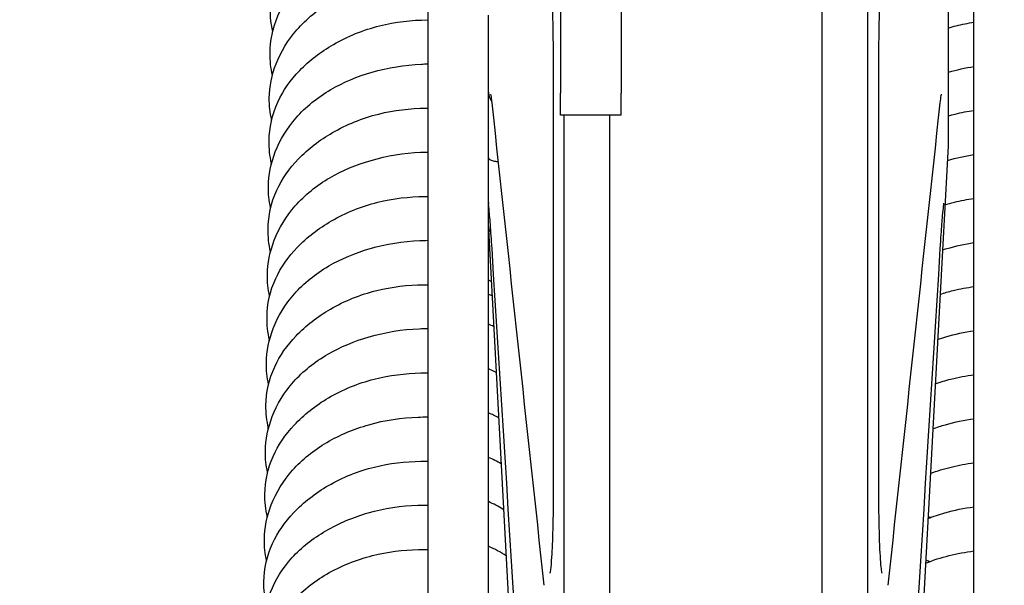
# Model space of a CAD drawing. Header units: millimetres. Extents: x 49320 to 60117, y -4209 to 20568.
# Tile 125 of 252: x 52403.81 to 52410.3, y 1678.88 to 1682.61. Entities that reach past the tile are written whole.
import ezdxf

# ---------------------------------------------------------------- set-up
doc = ezdxf.new("R2010")
doc.units = ezdxf.units.MM
doc.layers.add('_mt_hatch żelbet', color=8, linetype='Continuous', lineweight=9)
doc.layers.add('_mt_widok', color=253, linetype='Continuous')
doc.layers.add('ARCATA', color=4, linetype='Continuous')

# ---------------------------------------------------------------- blocks, each defined once
blk = doc.blocks.new('WINDA 1 DZ')
at = {"layer": 'ARCATA', "color": 5, "true_color": 0x1414ff}
for p, q in [((172.525, 65.0677), (172.525, 88.1177)), ((172.525, 65.0696), (172.525, 88.1158)), ((172.825, 65.0677), (172.825, 88.1177)), ((173.525, 65.3942), (173.525, 87.7172)), ((173.3548, 78.3427), (173.3548, 74.8427)), ((173.3548, 78.3427), (173.3548, 74.8427)), ((169.925, 76.9332), (169.925, 65.3942)), ((169.925, 76.9332), (169.925, 65.3942)), ((170.8, 76.1113), (170.8, 75.1901)), ((170.8, 76.1113), (170.8, 75.1901)), ((171.2, 76.1113), (171.2, 75.1901)), ((171.2, 76.1113), (171.2, 75.1901)), ((170.325, 75.1969), (170.325, 75.7023)), ((170.325, 75.1969), (170.325, 75.7023)), ((170.325, 75.1687), (170.325, 75.1969)), ((170.325, 75.1687), (170.325, 75.1969)), ((170.325, 65.3942), (170.325, 75.1687)), ((170.325, 65.3942), (170.325, 75.1687)), ((170.8, 75.0437), (170.8, 75.1901)), ((170.8, 75.0437), (170.8, 75.1901)), ((171.2, 75.0437), (171.2, 75.1901)), ((171.2, 75.0437), (171.2, 75.1901)), ((170.3696, 75.1161), (170.3696, 75.116)), ((170.3696, 75.1161), (170.3696, 75.116)), ((171.2, 75.0437), (170.8, 75.0437)), ((171.2, 75.0437), (170.8, 75.0437)), ((170.825, 65.0677), (170.825, 75.0437)), ((170.825, 65.0677), (170.825, 75.0437)), ((171.125, 65.0677), (171.125, 75.0437)), ((171.125, 65.0677), (171.125, 75.0437)), ((173.3548, 74.8427), (172.825, 65.0677)), ((173.3548, 74.8427), (172.825, 65.0677)), ((170.3916, 74.7385), (170.3916, 74.7385)), ((170.3916, 74.7385), (170.3916, 74.7385)), ((170.325, 74.2927), (170.825, 65.0677)), ((170.325, 74.2927), (170.825, 65.0677))]:
    blk.add_line(p, q, dxfattribs=at)
for centre, major_axis, ratio, start_param, end_param in [((170.328, 75.2197), (0.0021, 0.0322), 0.065188, 2.358356, 2.61243), ((170.328, 75.2197), (0.0021, 0.0322), 0.065188, 2.358356, 2.61243), ((170.328, 74.4464), (-0.0027, 0.0259), 0.048294, 0.434366, 0.68844), ((170.328, 74.4464), (-0.0027, 0.0259), 0.048294, 0.434366, 0.68844), ((170.8551, 72.6719), (-0.1, 0), 0.383179, 6.283166, 6.283251), ((170.8551, 72.6719), (-0.1, 0), 0.383179, 6.283166, 6.283251), ((172.795, 72.6719), (0.1, 0), 0.383179, 6.283125, 6.28321), ((172.795, 72.6719), (0.1, 0), 0.383179, 6.283125, 6.28321)]:
    blk.add_ellipse(centre, major_axis=major_axis, ratio=ratio, start_param=start_param, end_param=end_param, dxfattribs=at)
for points, knots in [([(168.9041, 75.5956), (168.893, 75.6429), (168.8875, 75.6913), (168.889, 75.8167), (168.9052, 75.895), (168.9658, 76.0474), (169.0126, 76.1227), (169.1337, 76.2605), (169.2113, 76.3241), (169.3823, 76.4239), (169.4763, 76.4628), (169.6775, 76.5203), (169.7878, 76.5383), (169.9062, 76.5435), (169.9156, 76.5438), (169.925, 76.544)], [275.338456, 275.338456, 275.338456, 275.338456, 275.515688, 275.515688, 275.80424, 275.80424, 276.111065, 276.111065, 276.433775, 276.433775, 276.742372, 276.742372, 277.07021, 277.07021, 277.098408, 277.098408, 277.098408, 277.098408]), ([(172.9433, 76.4363), (172.9433, 76.4363), (172.9424, 76.4334), (172.9395, 76.4202), (172.937, 76.4053), (172.9304, 76.3553), (172.9263, 76.3126), (172.9178, 76.1985), (172.9135, 76.1211), (172.906, 75.9431), (172.9027, 75.8391), (172.8978, 75.619), (172.8961, 75.4999), (172.8951, 75.3342), (172.895, 75.2861), (172.895, 75.2384)], [0.21511, 0.21511, 0.21511, 0.21511, 0.298301, 0.298301, 0.458791, 0.458791, 0.719183, 0.719183, 1.039976, 1.039976, 1.382372, 1.382372, 1.735051, 1.735051, 1.87931, 1.87931, 1.87931, 1.87931]), ([(172.9433, 76.4363), (172.9433, 76.4363), (172.9424, 76.4334), (172.9395, 76.4202), (172.937, 76.4053), (172.9304, 76.3553), (172.9263, 76.3126), (172.9178, 76.1985), (172.9135, 76.1211), (172.906, 75.9431), (172.9027, 75.8391), (172.8978, 75.619), (172.8961, 75.4999), (172.8951, 75.3342), (172.895, 75.2861), (172.895, 75.2384)], [0.21511, 0.21511, 0.21511, 0.21511, 0.298301, 0.298301, 0.458791, 0.458791, 0.719183, 0.719183, 1.039976, 1.039976, 1.382372, 1.382372, 1.735051, 1.735051, 1.87931, 1.87931, 1.87931, 1.87931]), ([(168.9017, 75.3062), (168.8909, 75.3544), (168.8857, 75.4034), (168.8871, 75.535), (168.9043, 75.619), (168.971, 75.7766), (169.022, 75.8512), (169.1459, 75.9811), (169.2199, 76.0386), (169.3922, 76.1398), (169.4949, 76.1827), (169.7045, 76.2379), (169.8136, 76.2517), (169.922, 76.2529), (169.9235, 76.2529), (169.925, 76.253)], [269.155303, 269.155303, 269.155303, 269.155303, 269.336114, 269.336114, 269.645237, 269.645237, 269.953435, 269.953435, 270.255848, 270.255848, 270.591878, 270.591878, 270.913182, 270.913182, 270.917768, 270.917768, 270.917768, 270.917768]), ([(170.755, 75.2384), (170.755, 75.3582), (170.7541, 75.4822), (170.7503, 75.7184), (170.7475, 75.8337), (170.741, 76.0211), (170.7375, 76.0992), (170.7337, 76.1669)], [0, 0, 0, 0, 0.362526, 0.362526, 0.722246, 0.722246, 1.012854, 1.012854, 1.012854, 1.012854]), ([(170.755, 75.2384), (170.755, 75.3582), (170.7541, 75.4822), (170.7503, 75.7184), (170.7475, 75.8337), (170.741, 76.0211), (170.7375, 76.0992), (170.7337, 76.1669)], [0, 0, 0, 0, 0.362526, 0.362526, 0.722246, 0.722246, 1.012854, 1.012854, 1.012854, 1.012854]), ([(168.8968, 75.0144), (168.886, 75.0611), (168.8807, 75.1088), (168.8822, 75.2327), (168.898, 75.3101), (168.9576, 75.4625), (169.0041, 75.5386), (169.1253, 75.6781), (169.2034, 75.7425), (169.3746, 75.8424), (169.4678, 75.8811), (169.6682, 75.9389), (169.7786, 75.9571), (169.9002, 75.9626), (169.9126, 75.963), (169.925, 75.9632)], [262.969997, 262.969997, 262.969997, 262.969997, 263.144778, 263.144778, 263.430216, 263.430216, 263.739544, 263.739544, 264.065146, 264.065146, 264.37144, 264.37144, 264.69971, 264.69971, 264.736896, 264.736896, 264.736896, 264.736896]), ([(168.8957, 74.7265), (168.8847, 74.7758), (168.8793, 74.8259), (168.8807, 74.9616), (168.8995, 75.0493), (168.9707, 75.2056), (169.0208, 75.2763), (169.1444, 75.4041), (169.22, 75.4622), (169.3956, 75.5636), (169.4998, 75.6061), (169.7101, 75.6589), (169.8179, 75.6715), (169.9239, 75.6719), (169.9244, 75.6719), (169.925, 75.6719)], [256.788533, 256.788533, 256.788533, 256.788533, 256.973828, 256.973828, 257.294248, 257.294248, 257.590379, 257.590379, 257.898021, 257.898021, 258.236894, 258.236894, 258.554327, 258.554327, 258.555988, 258.555988, 258.555988, 258.555988]), ([(173.3548, 75.6186), (173.3725, 75.6239), (173.3904, 75.6288), (173.4465, 75.6429), (173.4856, 75.6507), (173.525, 75.6567)], [258.180761, 258.180761, 258.180761, 258.180761, 258.2368937, 258.2368937, 258.3560257, 258.3560257, 258.3560257, 258.3560257]), ([(168.89, 74.4337), (168.8794, 74.4802), (168.8743, 74.5275), (168.8758, 74.6512), (168.8916, 74.7288), (168.9512, 74.882), (168.998, 74.9587), (169.1198, 75.0984), (169.198, 75.1623), (169.3688, 75.2615), (169.4617, 75.3001), (169.6623, 75.358), (169.7734, 75.3763), (169.8971, 75.3817), (169.9111, 75.3821), (169.925, 75.3823)], [250.602234, 250.602234, 250.602234, 250.602234, 250.775841, 250.775841, 251.062018, 251.062018, 251.373639, 251.373639, 251.698063, 251.698063, 252.003285, 252.003285, 252.333449, 252.333449, 252.375255, 252.375255, 252.375255, 252.375255]), ([(173.3548, 75.327), (173.3559, 75.3273), (173.357, 75.3276), (173.4122, 75.3436), (173.4683, 75.356), (173.525, 75.3651)], [251.999887, 251.999887, 251.999887, 251.999887, 252.0032853, 252.0032853, 252.1748899, 252.1748899, 252.1748899, 252.1748899]), ([(170.3494, 75.1255), (170.3478, 75.14), (170.3462, 75.1525), (170.3435, 75.1717), (170.3422, 75.1788), (170.3412, 75.1833), (170.341, 75.184), (170.341, 75.184)], [0, 0, 0, 0, 0.0913655, 0.0913655, 0.1783779, 0.1783779, 0.208687, 0.208687, 0.208687, 0.208687]), ([(170.3494, 75.1255), (170.3478, 75.14), (170.3462, 75.1525), (170.3435, 75.1717), (170.3422, 75.1788), (170.3412, 75.1833), (170.341, 75.184), (170.341, 75.184)], [0, 0, 0, 0, 0.0913655, 0.0913655, 0.1783779, 0.1783779, 0.208687, 0.208687, 0.208687, 0.208687]), ([(173.309, 75.184), (173.309, 75.184), (173.3089, 75.1837), (173.3085, 75.1818), (173.3076, 75.1778), (173.305, 75.1619), (173.3028, 75.1456), (173.3007, 75.1255)], [0.1839779, 0.1839779, 0.1839779, 0.1839779, 0.2012929, 0.2012929, 0.2666553, 0.2666553, 0.3926348, 0.3926348, 0.3926348, 0.3926348]), ([(173.309, 75.184), (173.309, 75.184), (173.3089, 75.1837), (173.3085, 75.1818), (173.3076, 75.1778), (173.305, 75.1619), (173.3028, 75.1456), (173.3007, 75.1255)], [0.1839779, 0.1839779, 0.1839779, 0.1839779, 0.2012929, 0.2012929, 0.2666553, 0.2666553, 0.3926348, 0.3926348, 0.3926348, 0.3926348]), ([(168.889, 74.1452), (168.8779, 74.1947), (168.8725, 74.245), (168.8738, 74.381), (168.8927, 74.4687), (168.9641, 74.6243), (169.0137, 74.6944), (169.1369, 74.8223), (169.2131, 74.881), (169.3893, 74.9827), (169.4936, 75.0252), (169.7032, 75.0775), (169.8102, 75.09), (169.9183, 75.0907), (169.9217, 75.0908), (169.925, 75.0908)], [244.420041, 244.420041, 244.420041, 244.420041, 244.606213, 244.606213, 244.926542, 244.926542, 245.220262, 245.220262, 245.530243, 245.530243, 245.869048, 245.869048, 246.184349, 246.184349, 246.1944, 246.1944, 246.1944, 246.1944]), ([(173.3548, 75.0394), (173.3705, 75.044), (173.3863, 75.0483), (173.4423, 75.0623), (173.4835, 75.0703), (173.525, 75.0764)], [245.819517, 245.819517, 245.819517, 245.819517, 245.8690484, 245.8690484, 245.9944195, 245.9944195, 245.9944195, 245.9944195]), ([(168.8832, 73.8529), (168.8728, 73.8991), (168.8678, 73.9463), (168.8693, 74.07), (168.885, 74.1477), (168.9447, 74.3015), (168.9918, 74.3787), (169.114, 74.5182), (169.1921, 74.5816), (169.3625, 74.6804), (169.4552, 74.719), (169.6563, 74.7772), (169.768, 74.7956), (169.894, 74.8009), (169.9095, 74.8012), (169.925, 74.8013)], [238.23426, 238.23426, 238.23426, 238.23426, 238.407294, 238.407294, 238.694101, 238.694101, 239.007323, 239.007323, 239.330313, 239.330313, 239.635161, 239.635161, 239.967176, 239.967176, 240.013721, 240.013721, 240.013721, 240.013721]), ([(170.3251, 74.7629), (170.3251, 74.763), (170.3251, 74.7631), (170.325, 74.763), (170.325, 74.7628), (170.325, 74.7623), (170.325, 74.7618), (170.325, 74.7613)], [0, 0, 0, 0, 0.00001238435, 0.00001238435, 0.00002839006, 0.00002839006, 0.0000543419, 0.0000543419, 0.0000543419, 0.0000543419]), ([(170.3251, 74.7629), (170.3251, 74.763), (170.3251, 74.7631), (170.325, 74.763), (170.325, 74.7628), (170.325, 74.7623), (170.325, 74.7618), (170.325, 74.7613)], [0, 0, 0, 0, 0.00001238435, 0.00001238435, 0.00002839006, 0.00002839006, 0.0000543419, 0.0000543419, 0.0000543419, 0.0000543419]), ([(170.3251, 74.7629), (170.3262, 74.7559), (170.3379, 74.7488), (170.3559, 74.7442), (170.3655, 74.7417), (170.3767, 74.7399), (170.3877, 74.7388), (170.3889, 74.7387), (170.39, 74.7386), (170.3912, 74.7385)], [-1, -1, -1, -1, -0.5, -0.5, -0.5, -0.25, -0.25, -0.25, -0.22693, -0.22693, -0.22693, -0.22693]), ([(170.3251, 74.7629), (170.3262, 74.7559), (170.3379, 74.7488), (170.3559, 74.7442), (170.3655, 74.7417), (170.3767, 74.7399), (170.3877, 74.7388), (170.3889, 74.7387), (170.39, 74.7386), (170.3912, 74.7385)], [-1, -1, -1, -1, -0.5, -0.5, -0.5, -0.25, -0.25, -0.25, -0.22693, -0.22693, -0.22693, -0.22693]), ([(173.3496, 74.7463), (173.3502, 74.7465), (173.3508, 74.7466), (173.4077, 74.7631), (173.466, 74.776), (173.525, 74.7851)], [239.6331898, 239.6331898, 239.6331898, 239.6331898, 239.6351607, 239.6351607, 239.8134147, 239.8134147, 239.8134147, 239.8134147]), ([(168.8823, 73.5638), (168.8711, 73.6135), (168.8656, 73.6641), (168.867, 73.8001), (168.886, 73.8879), (168.9574, 74.0427), (169.0065, 74.1122), (169.1294, 74.2405), (169.206, 74.2998), (169.3828, 74.4019), (169.4871, 74.4443), (169.6961, 74.4961), (169.8022, 74.5086), (169.9125, 74.5095), (169.9187, 74.5096), (169.925, 74.5095)], [232.05153, 232.05153, 232.05153, 232.05153, 232.238462, 232.238462, 232.558335, 232.558335, 232.850071, 232.850071, 233.162466, 233.162466, 233.501074, 233.501074, 233.814072, 233.814072, 233.8329, 233.8329, 233.8329, 233.8329]), ([(173.3338, 74.454), (173.3542, 74.4603), (173.3749, 74.466), (173.438, 74.4817), (173.4813, 74.49), (173.525, 74.4961)], [233.4361412, 233.4361412, 233.4361412, 233.4361412, 233.5010739, 233.5010739, 233.6329047, 233.6329047, 233.6329047, 233.6329047]), ([(170.349, 74.167), (170.3453, 74.2259), (170.3416, 74.2798), (170.3348, 74.3685), (170.3317, 74.4048), (170.3279, 74.4419), (170.3267, 74.4518), (170.3259, 74.4579)], [0, 0, 0, 0, 0.2044136, 0.2044136, 0.406352, 0.406352, 0.5066829, 0.5066829, 0.5066829, 0.5066829]), ([(170.349, 74.167), (170.3453, 74.2259), (170.3416, 74.2798), (170.3348, 74.3685), (170.3317, 74.4048), (170.3279, 74.4419), (170.3267, 74.4518), (170.3259, 74.4579)], [0, 0, 0, 0, 0.2044136, 0.2044136, 0.406352, 0.406352, 0.5066829, 0.5066829, 0.5066829, 0.5066829]), ([(173.3251, 74.4641), (173.3251, 74.4641), (173.3249, 74.4633), (173.3243, 74.4588), (173.3234, 74.4526), (173.3208, 74.4298), (173.3187, 74.4085), (173.3136, 74.3488), (173.3104, 74.3064), (173.3051, 74.2298), (173.303, 74.1992), (173.301, 74.167)], [0.181749, 0.181749, 0.181749, 0.181749, 0.2143063, 0.2143063, 0.2973048, 0.2973048, 0.4470667, 0.4470667, 0.6374896, 0.6374896, 0.7490924, 0.7490924, 0.7490924, 0.7490924]), ([(173.3251, 74.4641), (173.3251, 74.4641), (173.3249, 74.4633), (173.3243, 74.4588), (173.3234, 74.4526), (173.3208, 74.4298), (173.3187, 74.4085), (173.3136, 74.3488), (173.3104, 74.3064), (173.3051, 74.2298), (173.303, 74.1992), (173.301, 74.167)], [0.181749, 0.181749, 0.181749, 0.181749, 0.2143063, 0.2143063, 0.2973048, 0.2973048, 0.4470667, 0.4470667, 0.6374896, 0.6374896, 0.7490924, 0.7490924, 0.7490924, 0.7490924]), ([(170.3251, 74.3099), (170.3251, 74.3102), (170.3251, 74.3104), (170.325, 74.3108), (170.325, 74.311), (170.325, 74.3111), (170.325, 74.3111), (170.325, 74.311)], [0, 0, 0, 0, 0.00001238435, 0.00001238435, 0.00002839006, 0.00002839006, 0.0000543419, 0.0000543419, 0.0000543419, 0.0000543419]), ([(170.3251, 74.3099), (170.3251, 74.3102), (170.3251, 74.3104), (170.325, 74.3108), (170.325, 74.311), (170.325, 74.3111), (170.325, 74.3111), (170.325, 74.311)], [0, 0, 0, 0, 0.00001238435, 0.00001238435, 0.00002839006, 0.00002839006, 0.0000543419, 0.0000543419, 0.0000543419, 0.0000543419]), ([(168.8764, 73.272), (168.8661, 73.3182), (168.8613, 73.3652), (168.8627, 73.489), (168.8785, 73.567), (168.9383, 73.7214), (168.9857, 73.7989), (169.1083, 73.9382), (169.1864, 74.001), (169.3565, 74.0994), (169.4491, 74.138), (169.6507, 74.1964), (169.7631, 74.2149), (169.891, 74.22), (169.908, 74.2204), (169.925, 74.2204)], [225.866313, 225.866313, 225.866313, 225.866313, 226.038915, 226.038915, 226.326729, 226.326729, 226.641389, 226.641389, 226.962726, 226.962726, 227.267582, 227.267582, 227.60129, 227.60129, 227.652213, 227.652213, 227.652213, 227.652213]), ([(173.3177, 74.1575), (173.3269, 74.1604), (173.3361, 74.1632), (173.4036, 74.1827), (173.4639, 74.1959), (173.525, 74.2051)], [227.2382296, 227.2382296, 227.2382296, 227.2382296, 227.2675819, 227.2675819, 227.4519599, 227.4519599, 227.4519599, 227.4519599]), ([(168.8756, 72.9825), (168.8643, 73.0323), (168.8587, 73.0831), (168.86, 73.2192), (168.8792, 73.3068), (168.9505, 73.4609), (168.9993, 73.5301), (169.1218, 73.6587), (169.1989, 73.7185), (169.3761, 73.821), (169.4804, 73.8633), (169.6887, 73.9146), (169.7941, 73.9272), (169.9067, 73.9284), (169.9158, 73.9284), (169.925, 73.9283)], [219.683097, 219.683097, 219.683097, 219.683097, 219.870623, 219.870623, 220.189831, 220.189831, 220.479904, 220.479904, 220.794567, 220.794567, 221.132783, 221.132783, 221.443834, 221.443834, 221.471417, 221.471417, 221.471417, 221.471417]), ([(173.3018, 73.865), (173.3304, 73.8744), (173.3595, 73.8828), (173.4334, 73.901), (173.479, 73.9096), (173.525, 73.9158)], [221.0411519, 221.0411519, 221.0411519, 221.0411519, 221.1327827, 221.1327827, 221.2714067, 221.2714067, 221.2714067, 221.2714067]), ([(168.8697, 72.6908), (168.8594, 72.7369), (168.8547, 72.7839), (168.8561, 72.9079), (168.8718, 72.9861), (168.9318, 73.141), (168.9795, 73.219), (169.1025, 73.3581), (169.1804, 73.4203), (169.3503, 73.5185), (169.443, 73.5571), (169.645, 73.6156), (169.7578, 73.6341), (169.8878, 73.6391), (169.9064, 73.6394), (169.925, 73.6393)], [213.497877, 213.497877, 213.497877, 213.497877, 213.67042, 213.67042, 213.959019, 213.959019, 214.27508, 214.27508, 214.594948, 214.594948, 214.900085, 214.900085, 215.234964, 215.234964, 215.29075, 215.29075, 215.29075, 215.29075]), ([(173.2857, 73.5682), (173.3034, 73.5742), (173.3213, 73.5798), (173.3994, 73.6024), (173.4618, 73.6159), (173.525, 73.6251)], [214.843073, 214.843073, 214.843073, 214.843073, 214.9000854, 214.9000854, 215.090543, 215.090543, 215.090543, 215.090543]), ([(168.8685, 72.3986), (168.8569, 72.4485), (168.8513, 72.4994), (168.8527, 72.6332), (168.8709, 72.7182), (168.9392, 72.8711), (168.9872, 72.9414), (169.1088, 73.072), (169.1857, 73.1329), (169.362, 73.2366), (169.4655, 73.2792), (169.6723, 73.3316), (169.7771, 73.3449), (169.895, 73.3471), (169.91, 73.3471), (169.925, 73.3469)], [207.311512, 207.311512, 207.311512, 207.311512, 207.499308, 207.499308, 207.809572, 207.809572, 208.102016, 208.102016, 208.418685, 208.418685, 208.755347, 208.755347, 209.064992, 209.064992, 209.110041, 209.110041, 209.110041, 209.110041]), ([(173.2699, 73.2752), (173.3037, 73.2872), (173.3382, 73.2976), (173.4227, 73.319), (173.4736, 73.3286), (173.525, 73.3353)], [208.6459954, 208.6459954, 208.6459954, 208.6459954, 208.7553471, 208.7553471, 208.9099886, 208.9099886, 208.9099886, 208.9099886]), ([(168.863, 72.1103), (168.8529, 72.1562), (168.8482, 72.2028), (168.8497, 72.3267), (168.8655, 72.4052), (168.9258, 72.5603), (168.9735, 72.6382), (169.0967, 72.7772), (169.1745, 72.8395), (169.3452, 72.9389), (169.4395, 72.9784), (169.6416, 73.036), (169.7527, 73.053), (169.8831, 73.0571), (169.904, 73.0573), (169.925, 73.057)], [201.130342, 201.130342, 201.130342, 201.130342, 201.30178, 201.30178, 201.591307, 201.591307, 201.907296, 201.907296, 202.22731, 202.22731, 202.537506, 202.537506, 202.866411, 202.866411, 202.929337, 202.929337, 202.929337, 202.929337]), ([(173.2538, 72.9794), (173.2813, 72.9893), (173.3093, 72.9983), (173.3982, 73.0237), (173.4613, 73.0367), (173.525, 73.0452)], [202.4480599, 202.4480599, 202.4480599, 202.4480599, 202.5375062, 202.5375062, 202.7292493, 202.7292493, 202.7292493, 202.7292493]), ([(168.862, 71.8204), (168.8506, 71.8703), (168.8449, 71.9211), (168.8462, 72.0569), (168.8657, 72.1441), (168.9366, 72.2969), (168.9845, 72.3655), (169.1065, 72.495), (169.1843, 72.5558), (169.3622, 72.6588), (169.4662, 72.7008), (169.6733, 72.7517), (169.7776, 72.7643), (169.895, 72.7661), (169.91, 72.766), (169.925, 72.7658)], [194.946824, 194.946824, 194.946824, 194.946824, 195.134585, 195.134585, 195.451897, 195.451897, 195.739483, 195.739483, 196.058136, 196.058136, 196.395027, 196.395027, 196.703315, 196.703315, 196.748339, 196.748339, 196.748339, 196.748339]), ([(173.2379, 72.6849), (173.2822, 72.7017), (173.3279, 72.7159), (173.4235, 72.7394), (173.474, 72.7486), (173.525, 72.755)], [196.2502134, 196.2502134, 196.2502134, 196.2502134, 196.3950275, 196.3950275, 196.5482986, 196.5482986, 196.5482986, 196.5482986]), ([(170.7328, 72.0286), (170.7328, 72.0286), (170.733, 72.0292), (170.7339, 72.0336), (170.7352, 72.0412), (170.739, 72.0702), (170.7415, 72.0986), (170.7467, 72.1824), (170.7493, 72.2454), (170.7532, 72.3994), (170.7545, 72.4948), (170.755, 72.6217), (170.755, 72.6466), (170.755, 72.6719)], [0.179941, 0.179941, 0.179941, 0.179941, 0.217428, 0.217428, 0.336064, 0.336064, 0.55737, 0.55737, 0.865165, 0.865165, 1.20977, 1.20977, 1.291901, 1.291901, 1.291901, 1.291901]), ([(170.7328, 72.0286), (170.7328, 72.0286), (170.733, 72.0292), (170.7339, 72.0336), (170.7352, 72.0412), (170.739, 72.0702), (170.7415, 72.0986), (170.7467, 72.1824), (170.7493, 72.2454), (170.7532, 72.3994), (170.7545, 72.4948), (170.755, 72.6217), (170.755, 72.6466), (170.755, 72.6719)], [0.179941, 0.179941, 0.179941, 0.179941, 0.217428, 0.217428, 0.336064, 0.336064, 0.55737, 0.55737, 0.865165, 0.865165, 1.20977, 1.20977, 1.291901, 1.291901, 1.291901, 1.291901]), ([(172.895, 72.6719), (172.895, 72.5606), (172.8959, 72.4555), (172.8997, 72.2759), (172.9024, 72.1984), (172.9076, 72.1126), (172.9094, 72.0888), (172.9131, 72.0526), (172.915, 72.0393), (172.9168, 72.0301), (172.9172, 72.0286), (172.9172, 72.0286)], [0, 0, 0, 0, 0.361836, 0.361836, 0.719845, 0.719845, 0.891076, 0.891076, 1.051004, 1.051004, 1.111126, 1.111126, 1.111126, 1.111126]), ([(172.895, 72.6719), (172.895, 72.5606), (172.8959, 72.4555), (172.8997, 72.2759), (172.9024, 72.1984), (172.9076, 72.1126), (172.9094, 72.0888), (172.9131, 72.0526), (172.915, 72.0393), (172.9168, 72.0301), (172.9172, 72.0286), (172.9172, 72.0286)], [0, 0, 0, 0, 0.361836, 0.361836, 0.719845, 0.719845, 0.891076, 0.891076, 1.051004, 1.051004, 1.111126, 1.111126, 1.111126, 1.111126]), ([(170.425, 72.4473), (170.4238, 72.448), (170.4225, 72.4488), (170.3917, 72.4679), (170.3594, 72.4847), (170.325, 72.4996)], [193.6786242, 193.6786242, 193.6786242, 193.6786242, 193.6840941, 193.6840941, 193.811752, 193.811752, 193.811752, 193.811752]), ([(168.8565, 71.5291), (168.8463, 71.5755), (168.8415, 71.6227), (168.843, 71.7481), (168.859, 71.8276), (168.9204, 71.9836), (168.9687, 72.0614), (169.0922, 72.1981), (169.1692, 72.2582), (169.3391, 72.3572), (169.4344, 72.3975), (169.6385, 72.4556), (169.7503, 72.473), (169.8819, 72.4772), (169.9035, 72.4773), (169.925, 72.4769)], [188.76177, 188.76177, 188.76177, 188.76177, 188.935442, 188.935442, 189.228647, 189.228647, 189.544521, 189.544521, 189.857935, 189.857935, 190.172018, 190.172018, 190.503111, 190.503111, 190.567772, 190.567772, 190.567772, 190.567772]), ([(173.2218, 72.3882), (173.2583, 72.4024), (173.2957, 72.415), (173.3956, 72.4434), (173.46, 72.4567), (173.525, 72.4653)], [190.0517854, 190.0517854, 190.0517854, 190.0517854, 190.1720177, 190.1720177, 190.3676542, 190.3676542, 190.3676542, 190.3676542]), ([(168.8529, 71.2436), (168.8425, 71.2908), (168.8374, 71.3389), (168.8388, 71.4698), (168.8574, 71.5547), (168.9255, 71.707), (168.9731, 71.777), (169.0946, 71.9091), (169.1725, 71.9712), (169.3501, 72.0754), (169.4533, 72.1175), (169.6588, 72.1691), (169.7623, 72.1822), (169.8844, 72.1849), (169.9047, 72.1849), (169.925, 72.1845)], [182.583971, 182.583971, 182.583971, 182.583971, 182.761352, 182.761352, 183.070985, 183.070985, 183.362379, 183.362379, 183.684336, 183.684336, 184.019579, 184.019579, 184.325747, 184.325747, 184.386745, 184.386745, 184.386745, 184.386745]), ([(170.4415, 72.1431), (170.4063, 72.166), (170.3673, 72.187), (170.3255, 72.2054), (170.3253, 72.2056), (170.325, 72.2057)], [198.8683415, 198.8683415, 198.8683415, 198.8683415, 199.0238493, 199.0238493, 199.0248449, 199.0248449, 199.0248449, 199.0248449]), ([(173.2058, 72.094), (173.2558, 72.1142), (173.3078, 72.1312), (173.4143, 72.1579), (173.4694, 72.1679), (173.525, 72.1746)], [183.8542073, 183.8542073, 183.8542073, 183.8542073, 184.0195786, 184.0195786, 184.1866765, 184.1866765, 184.1866765, 184.1866765])]:
    blk.add_open_spline(points, degree=3, knots=knots, dxfattribs=at)
for points in [[(168.9027, 75.59), (168.9029, 75.5928), (168.9032, 75.5957), (168.9034, 75.5985)], [(170.755, 72.6719), (170.755, 73.4906), (170.755, 74.3603), (170.755, 75.2384)], [(170.755, 72.6719), (170.755, 73.4906), (170.755, 74.3603), (170.755, 75.2384)], [(172.895, 75.2384), (172.895, 74.3603), (172.895, 73.4906), (172.895, 72.6719)], [(172.895, 75.2384), (172.895, 74.3603), (172.895, 73.4906), (172.895, 72.6719)], [(170.3251, 75.1919), (170.326, 75.1717), (170.3347, 75.1504), (170.3484, 75.1344)], [(170.3251, 75.1919), (170.326, 75.1717), (170.3347, 75.1504), (170.3484, 75.1344)], [(170.6929, 71.9486), (170.5784, 73.0076), (170.4638, 74.0665), (170.3494, 75.1255)], [(170.6929, 71.9486), (170.5784, 73.0076), (170.4638, 74.0665), (170.3494, 75.1255)], [(173.3007, 75.1255), (173.1862, 74.0665), (173.0716, 73.0076), (172.9571, 71.9486)], [(173.3007, 75.1255), (173.1862, 74.0665), (173.0716, 73.0076), (172.9571, 71.9486)], [(168.8961, 75.0115), (168.8962, 75.0129), (168.8963, 75.0144), (168.8965, 75.0158)], [(168.8941, 74.7203), (168.8943, 74.7237), (168.8945, 74.7272), (168.8948, 74.7306)], [(168.89, 74.4335), (168.89, 74.4336), (168.89, 74.4337), (168.89, 74.4339)], [(170.3251, 74.4664), (170.3252, 74.4636), (170.3255, 74.4607), (170.3259, 74.4579)], [(170.3251, 74.4664), (170.3252, 74.4636), (170.3255, 74.4607), (170.3259, 74.4579)], [(170.3251, 74.3099), (170.3259, 74.2971), (170.3321, 74.2839), (170.3421, 74.2729)], [(170.3251, 74.3099), (170.3259, 74.2971), (170.3321, 74.2839), (170.3421, 74.2729)], [(170.3273, 74.2504), (170.3265, 74.2507), (170.3258, 74.2511), (170.325, 74.2514)], [(170.3273, 74.2504), (170.3265, 74.2507), (170.3258, 74.2511), (170.325, 74.2514)], [(168.8875, 74.1391), (168.8877, 74.1424), (168.8879, 74.1457), (168.8882, 74.149)], [(170.325, 74.1553), (170.3275, 74.1544), (170.3301, 74.1536), (170.3326, 74.1527)], [(170.325, 74.1553), (170.3275, 74.1544), (170.3301, 74.1536), (170.3326, 74.1527)], [(170.6926, 68.6723), (170.578, 70.5039), (170.4634, 72.3354), (170.349, 74.167)], [(170.6926, 68.6723), (170.578, 70.5039), (170.4634, 72.3354), (170.349, 74.167)], [(173.301, 74.167), (173.1866, 72.3354), (173.072, 70.5039), (172.9575, 68.6723)], [(173.301, 74.167), (173.1866, 72.3354), (173.072, 70.5039), (172.9575, 68.6723)], [(170.3436, 73.9498), (170.3374, 73.9525), (170.3313, 73.9552), (170.325, 73.9578)], [(170.3436, 73.9498), (170.3374, 73.9525), (170.3313, 73.9552), (170.325, 73.9578)], [(170.325, 73.8647), (170.3329, 73.8621), (170.3408, 73.8594), (170.3486, 73.8566)], [(170.325, 73.8647), (170.3329, 73.8621), (170.3408, 73.8594), (170.3486, 73.8566)], [(170.3597, 73.6524), (170.3484, 73.6577), (170.3368, 73.6627), (170.325, 73.6676)], [(168.8808, 73.5576), (168.881, 73.561), (168.8812, 73.5645), (168.8814, 73.5679)], [(170.3761, 73.3502), (170.3596, 73.3585), (170.3425, 73.3664), (170.325, 73.3738)], [(170.3923, 73.0517), (170.371, 73.0632), (170.3485, 73.0739), (170.325, 73.0838)], [(168.8738, 72.9752), (168.874, 72.9793), (168.8743, 72.9833), (168.8746, 72.9873)], [(170.4087, 72.7491), (170.3823, 72.7642), (170.3543, 72.7781), (170.325, 72.7908)], [(173.2383, 72.6851), (173.2382, 72.6851), (173.238, 72.6852), (173.2379, 72.6853)], [(173.2383, 72.6851), (173.2382, 72.6851), (173.238, 72.6852), (173.2379, 72.6853)], [(168.8668, 72.3915), (168.867, 72.3954), (168.8672, 72.3993), (168.8675, 72.4032)], [(173.2393, 72.3949), (173.2337, 72.3971), (173.2281, 72.3994), (173.2225, 72.4017)], [(173.2393, 72.3949), (173.2337, 72.3971), (173.2281, 72.3994), (173.2225, 72.4017)], [(173.2319, 72.1042), (173.2235, 72.1076), (173.2152, 72.1111), (173.207, 72.1147)], [(173.2319, 72.1042), (173.2235, 72.1076), (173.2152, 72.1111), (173.207, 72.1147)]]:
    blk.add_open_spline(points, degree=3, dxfattribs=at)

msp = doc.modelspace()

# ---------------------------------------------------------------- hatches: boundary and pattern name
at = {"layer": '_mt_hatch żelbet', "ltscale": 2, "transparency": 33554687}
h = msp.add_hatch(dxfattribs=at)
h.set_pattern_fill('ANSI36', color=8)
h.set_pattern_definition([(45, (55916.924, 5082.696), (1.683798, 6.173926), [7.9375, -1.5875, 0, -1.5875])])
edge = h.paths.add_edge_path()
edge.add_line((52283.3224, 1621.9329), (52251.5763, 1621.9329))
edge.add_line((52251.5763, 1621.9329), (52251.5763, 1704.3329))
edge.add_line((52251.5763, 1704.3329), (52249.7263, 1704.3329))
edge.add_line((52249.7263, 1704.3329), (52249.6763, 1704.3829))
edge.add_arc((52249.6263, 1704.3829), 0.05, 0, 90)
edge.add_line((52249.6263, 1704.4329), (52247.1263, 1704.4329))
edge.add_line((52247.1263, 1704.4329), (52247.1263, 1704.3579))
edge.add_line((52247.1263, 1704.3579), (52247.1013, 1704.3329))
edge.add_line((52247.1013, 1704.3329), (52246.9013, 1704.3329))
edge.add_line((52246.9013, 1704.3329), (52246.8763, 1704.3579))
edge.add_line((52246.8763, 1704.3579), (52246.8763, 1704.4329))
edge.add_line((52246.8763, 1704.4329), (52246.8263, 1704.4329))
edge.add_line((52246.8263, 1704.4329), (52246.8263, 1705.4329))
edge.add_line((52246.8263, 1705.4329), (52246.8763, 1705.4329))
edge.add_line((52246.8763, 1705.4329), (52246.8763, 1705.5079))
edge.add_line((52246.8763, 1705.5079), (52246.9013, 1705.5329))
edge.add_line((52246.9013, 1705.5329), (52247.1013, 1705.5329))
edge.add_line((52247.1013, 1705.5329), (52247.1263, 1705.5079))
edge.add_line((52247.1263, 1705.5079), (52247.1263, 1705.4329))
edge.add_line((52247.1263, 1705.4329), (52249.6263, 1705.4329))
edge.add_arc((52249.6263, 1705.4829), 0.05, 270, 360)
edge.add_line((52249.6763, 1705.4829), (52249.7263, 1705.5329))
edge.add_line((52249.7263, 1705.5329), (52251.5763, 1705.5329))
edge.add_line((52251.5763, 1705.5329), (52251.5763, 1712.3329))
edge.add_line((52251.5763, 1712.3329), (52249.7263, 1712.3329))
edge.add_line((52249.7263, 1712.3329), (52249.6763, 1712.3829))
edge.add_arc((52249.6263, 1712.3829), 0.05, 0, 90)
edge.add_line((52249.6263, 1712.4329), (52247.1263, 1712.4329))
edge.add_line((52247.1263, 1712.4329), (52247.1263, 1712.3579))
edge.add_line((52247.1263, 1712.3579), (52247.1013, 1712.3329))
edge.add_line((52247.1013, 1712.3329), (52246.9013, 1712.3329))
edge.add_line((52246.9013, 1712.3329), (52246.8763, 1712.3579))
edge.add_line((52246.8763, 1712.3579), (52246.8763, 1712.4329))
edge.add_line((52246.8763, 1712.4329), (52246.8263, 1712.4329))
edge.add_line((52246.8263, 1712.4329), (52246.8263, 1712.3079))
edge.add_arc((52246.8013, 1712.3079), 0.025, 270, 360, ccw=False)
edge.add_line((52246.8013, 1712.2829), (52245.4513, 1712.2829))
edge.add_arc((52245.4513, 1712.3079), 0.025, 180, 270, ccw=False)
edge.add_line((52245.4263, 1712.33), (52245.4263, 1712.429))
edge.add_line((52245.4263, 1712.429), (52244.1918, 1712.3329))
edge.add_arc((52244.1763, 1712.5323), 0.2, 180, 274.45165, ccw=False)
edge.add_line((52243.9763, 1712.5323), (52243.9763, 1713.3335))
edge.add_arc((52244.1763, 1713.3335), 0.2, 85.54835, 180, ccw=False)
edge.add_line((52244.1918, 1713.5329), (52245.4263, 1713.4368))
edge.add_line((52245.4263, 1713.4368), (52245.4263, 1713.5573))
edge.add_arc((52245.4513, 1713.5579), 0.025, 90, 180, ccw=False)
edge.add_line((52245.4513, 1713.5829), (52246.8013, 1713.5829))
edge.add_arc((52246.8013, 1713.5579), 0.025, 0, 90, ccw=False)
edge.add_line((52246.8263, 1713.5579), (52246.8263, 1713.4329))
edge.add_line((52246.8263, 1713.4329), (52246.8763, 1713.4329))
edge.add_line((52246.8763, 1713.4329), (52246.8763, 1713.5079))
edge.add_line((52246.8763, 1713.5079), (52246.9013, 1713.5329))
edge.add_line((52246.9013, 1713.5329), (52247.1013, 1713.5329))
edge.add_line((52247.1013, 1713.5329), (52247.1263, 1713.5079))
edge.add_line((52247.1263, 1713.5079), (52247.1263, 1713.4329))
edge.add_line((52247.1263, 1713.4329), (52249.6263, 1713.4329))
edge.add_arc((52249.6263, 1713.4829), 0.05, 270, 360)
edge.add_line((52249.6763, 1713.4829), (52249.7263, 1713.5329))
edge.add_line((52249.7263, 1713.5329), (52251.5763, 1713.5329))
edge.add_line((52251.5763, 1713.5329), (52251.5763, 1778.6829))
edge.add_line((52251.5763, 1778.6829), (52249.7263, 1778.6829))
edge.add_line((52249.7263, 1778.6829), (52249.6763, 1778.7329))
edge.add_arc((52249.6263, 1778.7329), 0.05, 0, 90)
edge.add_line((52249.6263, 1778.7829), (52247.1263, 1778.7829))
edge.add_line((52247.1263, 1778.7829), (52247.1263, 1778.7079))
edge.add_line((52247.1263, 1778.7079), (52247.1013, 1778.6829))
edge.add_line((52247.1013, 1778.6829), (52246.9013, 1778.6829))
edge.add_line((52246.9013, 1778.6829), (52246.8763, 1778.7079))
edge.add_line((52246.8763, 1778.7079), (52246.8763, 1778.7829))
edge.add_line((52246.8763, 1778.7829), (52246.8263, 1778.7829))
edge.add_line((52246.8263, 1778.7829), (52246.8263, 1778.6579))
edge.add_arc((52246.8013, 1778.6579), 0.025, 270, 360, ccw=False)
edge.add_line((52246.8013, 1778.6329), (52245.4513, 1778.6329))
edge.add_arc((52245.4513, 1778.6579), 0.025, 180, 270, ccw=False)
edge.add_line((52245.4263, 1778.6579), (52245.4263, 1778.779))
edge.add_line((52245.4263, 1778.779), (52244.6918, 1778.6829))
edge.add_arc((52244.6763, 1778.8823), 0.2, 180, 274.45165, ccw=False)
edge.add_line((52244.4763, 1778.8823), (52244.4763, 1779.6835))
edge.add_arc((52244.6763, 1779.6835), 0.2, 85.54835, 180, ccw=False)
edge.add_line((52244.6918, 1779.8829), (52245.4263, 1779.7868))
edge.add_line((52245.4263, 1779.7868), (52245.4263, 1779.9079))
edge.add_arc((52245.4513, 1779.9079), 0.025, 90, 180, ccw=False)
edge.add_line((52245.4513, 1779.9329), (52246.8013, 1779.9329))
edge.add_arc((52246.8013, 1779.9079), 0.025, 0, 90, ccw=False)
edge.add_line((52246.8263, 1779.9079), (52246.8263, 1779.7829))
edge.add_line((52246.8263, 1779.7829), (52246.8763, 1779.7829))
edge.add_line((52246.8763, 1779.7829), (52246.8763, 1779.8579))
edge.add_line((52246.8763, 1779.8579), (52246.9013, 1779.8829))
edge.add_line((52246.9013, 1779.8829), (52247.1013, 1779.8829))
edge.add_line((52247.1013, 1779.8829), (52247.1263, 1779.8579))
edge.add_line((52247.1263, 1779.8579), (52247.1263, 1779.7829))
edge.add_line((52247.1263, 1779.7829), (52249.6263, 1779.7829))
edge.add_arc((52249.6263, 1779.8329), 0.05, 270, 360)
edge.add_line((52249.6763, 1779.8329), (52249.7263, 1779.8829))
edge.add_line((52249.7263, 1779.8829), (52251.5763, 1779.8829))
edge.add_line((52251.5763, 1779.8829), (52251.5763, 1788.7829))
edge.add_line((52251.5763, 1788.7829), (52249.7263, 1788.7829))
edge.add_line((52249.7263, 1788.7829), (52249.6763, 1788.8329))
edge.add_arc((52249.6263, 1788.8329), 0.05, 0, 90)
edge.add_line((52249.6263, 1788.8829), (52247.1263, 1788.8829))
edge.add_line((52247.1263, 1788.8829), (52247.1263, 1788.8079))
edge.add_line((52247.1263, 1788.8079), (52247.1013, 1788.7829))
edge.add_line((52247.1013, 1788.7829), (52246.9013, 1788.7829))
edge.add_line((52246.9013, 1788.7829), (52246.8763, 1788.8079))
edge.add_line((52246.8763, 1788.8079), (52246.8763, 1788.8829))
edge.add_line((52246.8763, 1788.8829), (52246.8263, 1788.8829))
edge.add_line((52246.8263, 1788.8829), (52246.8263, 1788.7579))
edge.add_arc((52246.8013, 1788.7579), 0.025, 270, 360, ccw=False)
edge.add_line((52246.8013, 1788.7329), (52246.4455, 1788.7329))
edge.add_spline(control_points=[(52246.4364, 1788.7439), (52246.4364, 1788.7439), (52246.4363, 1788.744), (52246.4357, 1788.7442), (52246.4348, 1788.7446), (52246.4317, 1788.7456), (52246.4291, 1788.7463), (52246.4222, 1788.7479), (52246.4176, 1788.7487), (52246.4069, 1788.7502), (52246.4009, 1788.7509), (52246.3886, 1788.7517), (52246.3824, 1788.7519), (52246.3763, 1788.7519)], knot_values=[0.024008, 0.024008, 0.024008, 0.024008, 0.028269, 0.028269, 0.039404, 0.039404, 0.055597, 0.055597, 0.075883, 0.075883, 0.097542, 0.097542, 0.117485, 0.117485, 0.117485, 0.117485], degree=3, periodic=0)
edge.add_line((52246.3763, 1788.7519), (52245.5763, 1788.7519))
edge.add_spline(control_points=[(52245.5763, 1788.7346), (52245.5705, 1788.7346), (52245.5646, 1788.7347), (52245.5452, 1788.7349), (52245.5321, 1788.7352), (52245.5073, 1788.7364), (52245.4957, 1788.7373), (52245.4748, 1788.74), (52245.4654, 1788.7419), (52245.4509, 1788.7472), (52245.4454, 1788.7499), (52245.4364, 1788.7573), (52245.4329, 1788.7612), (52245.4277, 1788.7711), (52245.4263, 1788.7771), (52245.4263, 1788.7826)], knot_values=[0, 0, 0, 0, 0.0173, 0.0173, 0.057137, 0.057137, 0.096974, 0.096974, 0.13681, 0.13681, 0.163111, 0.163111, 0.180869, 0.180869, 0.199184, 0.199184, 0.199184, 0.199184], degree=3, periodic=0)
edge.add_line((52245.4263, 1788.7826), (52245.4263, 1788.879))
edge.add_line((52245.4263, 1788.879), (52244.6918, 1788.7829))
edge.add_arc((52244.6763, 1788.9823), 0.2, 180, 274.45165, ccw=False)
edge.add_line((52244.4763, 1788.9823), (52244.4763, 1789.7835))
edge.add_arc((52244.6763, 1789.7835), 0.2, 85.54835, 180, ccw=False)
edge.add_line((52244.6918, 1789.9829), (52245.4263, 1789.8868))
edge.add_line((52245.4263, 1789.8868), (52245.4263, 1790.0079))
edge.add_arc((52245.4513, 1790.0079), 0.025, 90, 180, ccw=False)
edge.add_line((52245.4513, 1790.0329), (52246.8013, 1790.0329))
edge.add_arc((52246.8013, 1790.0079), 0.025, 0, 90, ccw=False)
edge.add_line((52246.8263, 1790.0079), (52246.8263, 1789.8829))
edge.add_line((52246.8263, 1789.8829), (52246.8763, 1789.8829))
edge.add_line((52246.8763, 1789.8829), (52246.8763, 1789.9579))
edge.add_line((52246.8763, 1789.9579), (52246.9013, 1789.9829))
edge.add_line((52246.9013, 1789.9829), (52247.1013, 1789.9829))
edge.add_line((52247.1013, 1789.9829), (52247.1263, 1789.9579))
edge.add_line((52247.1263, 1789.9579), (52247.1263, 1789.8829))
edge.add_line((52247.1263, 1789.8829), (52249.6263, 1789.8829))
edge.add_arc((52249.6263, 1789.9329), 0.05, 270, 360)
edge.add_line((52249.6763, 1789.9329), (52249.7263, 1789.9829))
edge.add_line((52249.7263, 1789.9829), (52251.5763, 1789.9829))
edge.add_line((52251.5763, 1789.9829), (52251.5763, 1815.9329))
edge.add_line((52251.5763, 1815.9329), (52283.3224, 1815.9329))
edge.add_line((52283.3224, 1815.9329), (52283.3224, 1830.8324))
edge.add_line((52283.3224, 1830.8324), (52236.5763, 1830.8324))
edge.add_line((52236.5763, 1830.8324), (52236.5763, 1606.9329))
edge.add_line((52236.5763, 1606.9329), (52283.3224, 1606.9329))
edge.add_line((52283.3224, 1606.9328), (52283.3224, 1621.9329))
h.paths.add_polyline_path([(52431.5763, 1830.8324), (52283.3224, 1830.8324), (52283.3224, 1815.9329), (52416.5763, 1815.9329), (52416.5713, 1715.8329), (52416.5713, 1716.7329), (52415.3013, 1716.7329), (52414.9013, 1716.7329), (52415.9013, 1715.7329), (52415.9013, 1702.1329), (52414.9013, 1701.1329), (52415.3013, 1701.1329), (52416.5713, 1701.1329), (52416.5763, 1702.0329), (52416.5763, 1632.9329), (52431.5763, 1617.9329)])
h.paths.add_polyline_path([(52394.7763, 1630.2866), (52434.3763, 1630.2866)])
h.paths.add_polyline_path([(52431.5763, 1606.9329), (52431.5763, 1617.9329), (52416.5763, 1632.9329), (52416.5763, 1621.9329), (52409.5763, 1621.9329), (52409.5763, 1606.9329)])
edge = h.paths.add_edge_path(flags=16)
edge.add_spline(control_points=[(52245.438, 1705.5453), (52245.4384, 1705.5458), (52245.4388, 1705.5463), (52245.4455, 1705.5529), (52245.4525, 1705.5571), (52245.4601, 1705.5603)], knot_values=[0.127222, 0.127222, 0.127222, 0.127222, 0.129604, 0.129604, 0.161729, 0.161729, 0.161729, 0.161729], degree=3, periodic=0)
edge = h.paths.add_edge_path(flags=16)
edge.add_arc((52244.1763, 1704.5323), 0.2, 180, 274.45165, ccw=False)
edge.add_line((52243.9763, 1704.5323), (52243.9763, 1705.3335))
edge.add_arc((52244.1763, 1705.3335), 0.2, 85.54835, 180, ccw=False)
edge.add_line((52244.1918, 1705.5329), (52245.4263, 1705.4368))
edge.add_line((52245.4263, 1705.4368), (52245.4263, 1704.8362))
edge.add_spline(control_points=[(52245.4263, 1704.8362), (52245.4263, 1704.8357), (52245.4263, 1704.8352), (52245.4265, 1704.8192), (52245.4288, 1704.8036), (52245.4382, 1704.774), (52245.4451, 1704.7599), (52245.4607, 1704.7383), (52245.4681, 1704.7302), (52245.4763, 1704.723)], knot_values=[0.091168, 0.091168, 0.091168, 0.091168, 0.092523, 0.092523, 0.132421, 0.132421, 0.171812, 0.171812, 0.199493, 0.199493, 0.199493, 0.199493], degree=3, periodic=0)
edge.add_spline(control_points=[(52245.4763, 1704.723), (52245.4797, 1704.72), (52245.4833, 1704.7171), (52245.4999, 1704.7052), (52245.5142, 1704.6981), (52245.5444, 1704.6885), (52245.5605, 1704.686), (52245.5763, 1704.686)], knot_values=[0, 0, 0, 0, 0.011492, 0.011492, 0.051269, 0.051269, 0.091168, 0.091168, 0.091168, 0.091168], degree=3, periodic=0)
edge.add_line((52245.5763, 1704.686), (52246.3763, 1704.686))
edge.add_spline(control_points=[(52246.3763, 1704.686), (52246.3767, 1704.686), (52246.3771, 1704.686), (52246.3826, 1704.6859), (52246.3877, 1704.6851), (52246.3975, 1704.682), (52246.4022, 1704.6797), (52246.4106, 1704.674), (52246.4143, 1704.6705), (52246.4203, 1704.6629), (52246.4226, 1704.6588), (52246.4256, 1704.6505), (52246.4263, 1704.6463), (52246.4263, 1704.6423)], knot_values=[0, 0, 0, 0, 0.001746, 0.001746, 0.02414, 0.02414, 0.046992, 0.046992, 0.070489, 0.070489, 0.093985, 0.093985, 0.117481, 0.117481, 0.117481, 0.117481], degree=3, periodic=0)
edge.add_spline(control_points=[(52246.4263, 1704.6366), (52246.4263, 1704.6312), (52246.4251, 1704.6257), (52246.4199, 1704.6155), (52246.4161, 1704.6109), (52246.4072, 1704.6037), (52246.4016, 1704.6006), (52246.3893, 1704.5965), (52246.3826, 1704.5955), (52246.3763, 1704.5955)], knot_values=[-0.075489, -0.075489, -0.075489, -0.075489, -0.056592, -0.056592, -0.037695, -0.037695, -0.018848, -0.018848, 0, 0, 0, 0], degree=3, periodic=0)
edge.add_line((52246.3763, 1704.5955), (52245.5763, 1704.5955))
edge.add_spline(control_points=[(52245.5763, 1704.5955), (52245.5575, 1704.5955), (52245.5375, 1704.5925), (52245.5008, 1704.5806), (52245.484, 1704.5717), (52245.4569, 1704.5514), (52245.4451, 1704.5386), (52245.4298, 1704.5122), (52245.4263, 1704.4988), (52245.4263, 1704.4871)], knot_values=[0.959969, 0.959969, 0.959969, 0.959969, 1.016264, 1.016264, 1.07256, 1.07256, 1.132171, 1.132171, 1.191783, 1.191783, 1.191783, 1.191783], degree=3, periodic=0)
edge.add_line((52245.4263, 1704.4871), (52245.4263, 1704.4465))
edge.add_line((52245.4263, 1704.429), (52244.1918, 1704.3329))
h.paths.add_polyline_path([(52424.0558, 1703.2329, -0.437158), (52424.2713, 1703.0335), (52424.2713, 1702.2323, -0.437158), (52424.0558, 1702.0329), (52422.8213, 1702.129), (52422.8213, 1702.0079, -0.414214), (52422.7963, 1701.9829), (52421.4463, 1701.9829, -0.414214), (52421.4213, 1702.0079), (52421.4213, 1702.1329), (52421.3713, 1702.1329), (52421.3713, 1702.0579), (52421.3463, 1702.0329), (52421.1463, 1702.0329), (52421.1213, 1702.0579), (52421.1213, 1702.1329), (52418.6213, 1702.1329, 0.414214), (52418.5713, 1702.0829), (52418.5213, 1702.0329), (52418.5213, 1703.2329), (52418.5713, 1703.1829, 0.414214), (52418.6213, 1703.1329), (52421.1213, 1703.1329), (52421.1213, 1703.2079), (52421.1463, 1703.2329), (52421.3463, 1703.2329), (52421.3713, 1703.2079), (52421.3713, 1703.1329), (52421.4213, 1703.1329), (52421.4213, 1703.2579, -0.414214), (52421.4463, 1703.2829), (52422.7963, 1703.2829, -0.414214), (52422.8213, 1703.2579), (52422.8213, 1703.1368)], flags=16)
edge = h.paths.add_edge_path(flags=16)
edge.add_line((52421.5713, 1715.8791), (52422.6713, 1715.8791))
edge.add_spline(control_points=[(52422.6713, 1715.8764), (52422.6848, 1715.8764), (52422.6983, 1715.8761), (52422.7243, 1715.8748), (52422.7368, 1715.8738), (52422.76, 1715.8707), (52422.7706, 1715.8687), (52422.7901, 1715.8625), (52422.799, 1715.8586), (52422.8099, 1715.8489), (52422.8127, 1715.8457), (52422.8185, 1715.8367), (52422.8208, 1715.83), (52422.8213, 1715.8226), (52422.8213, 1715.8216), (52422.8213, 1715.8207)], knot_values=[0, 0, 0, 0, 0.039334, 0.039334, 0.078667, 0.078667, 0.118001, 0.118001, 0.157334, 0.157334, 0.171979, 0.171979, 0.193578, 0.193578, 0.196668, 0.196668, 0.196668, 0.196668], degree=3, periodic=0)
edge.add_line((52422.8213, 1715.8207), (52422.8213, 1715.7368))
edge.add_line((52422.8213, 1715.7368), (52424.0558, 1715.8329))
edge.add_arc((52424.0713, 1715.6335), 0.2, 360, 94.45165, ccw=False)
edge.add_line((52424.2713, 1715.6335), (52424.2713, 1714.8323))
edge.add_arc((52424.0713, 1714.8323), 0.2, 265.54835, 360, ccw=False)
edge.add_line((52424.0558, 1714.6329), (52422.8213, 1714.729))
edge.add_line((52422.8213, 1714.729), (52422.8213, 1714.6139))
edge.add_arc((52422.7963, 1714.6079), 0.025, 270, 360, ccw=False)
edge.add_line((52422.7963, 1714.5829), (52421.4463, 1714.5829))
edge.add_arc((52421.4463, 1714.6079), 0.025, 180, 270, ccw=False)
edge.add_line((52421.4213, 1714.6079), (52421.4213, 1714.7329))
edge.add_line((52421.4213, 1714.7329), (52421.3713, 1714.7329))
edge.add_line((52421.3713, 1714.7329), (52421.3713, 1714.6579))
edge.add_line((52421.3713, 1714.6579), (52421.3463, 1714.6329))
edge.add_line((52421.3463, 1714.6329), (52421.1463, 1714.6329))
edge.add_line((52421.1463, 1714.6329), (52421.1213, 1714.6579))
edge.add_line((52421.1213, 1714.6579), (52421.1213, 1714.7329))
edge.add_line((52421.1213, 1714.7329), (52418.6213, 1714.7329))
edge.add_arc((52418.6213, 1714.6829), 0.05, 90, 180)
edge.add_line((52418.5713, 1714.6829), (52418.5213, 1714.6329))
edge.add_line((52418.5213, 1714.6329), (52416.5763, 1714.6329))
edge.add_line((52416.5713, 1714.6329), (52416.5713, 1715.8329))
edge.add_line((52416.5763, 1715.8329), (52418.5213, 1715.8329))
edge.add_line((52418.5213, 1715.8329), (52418.5713, 1715.7829))
edge.add_arc((52418.6213, 1715.7829), 0.05, 180, 270)
edge.add_line((52418.6213, 1715.7329), (52421.1213, 1715.7329))
edge.add_line((52421.1213, 1715.7329), (52421.1213, 1715.8079))
edge.add_line((52421.1213, 1715.8079), (52421.1463, 1715.8329))
edge.add_line((52421.1463, 1715.8329), (52421.3463, 1715.8329))
edge.add_line((52421.3463, 1715.8329), (52421.3713, 1715.8079))
edge.add_line((52421.3713, 1715.8079), (52421.3713, 1715.7329))
edge.add_line((52421.3713, 1715.7329), (52421.4213, 1715.7329))
edge.add_line((52421.4213, 1715.7329), (52421.4213, 1715.8207))
edge.add_spline(control_points=[(52421.4213, 1715.8277), (52421.4213, 1715.829), (52421.4214, 1715.8304), (52421.4222, 1715.8381), (52421.4248, 1715.8443), (52421.4308, 1715.8528), (52421.4338, 1715.8557), (52421.445, 1715.8646), (52421.4538, 1715.8678), (52421.4729, 1715.873), (52421.4833, 1715.8746), (52421.5063, 1715.8771), (52421.5187, 1715.8779), (52421.5445, 1715.8789), (52421.5579, 1715.8791), (52421.5713, 1715.8791)], knot_values=[0, 0, 0, 0, 0.004418, 0.004418, 0.024591, 0.024591, 0.039334, 0.039334, 0.078667, 0.078667, 0.118001, 0.118001, 0.157334, 0.157334, 0.196668, 0.196668, 0.196668, 0.196668], degree=3, periodic=0)
edge = h.paths.add_edge_path(flags=16)
edge.add_spline(control_points=[(52422.8213, 1715.8207), (52422.8213, 1715.8216), (52422.8213, 1715.8226), (52422.8208, 1715.83), (52422.8185, 1715.8367), (52422.8127, 1715.8457), (52422.8099, 1715.8489), (52422.799, 1715.8586), (52422.7901, 1715.8625), (52422.7706, 1715.8687), (52422.76, 1715.8707), (52422.7368, 1715.8738), (52422.7243, 1715.8748), (52422.6983, 1715.8761), (52422.6848, 1715.8764), (52422.6713, 1715.8764)], knot_values=[0, 0, 0, 0, 0.00309, 0.00309, 0.024689, 0.024689, 0.039334, 0.039334, 0.078667, 0.078667, 0.118001, 0.118001, 0.157334, 0.157334, 0.196668, 0.196668, 0.196668, 0.196668], degree=3, periodic=0)
edge.add_spline(control_points=[(52422.6713, 1715.8791), (52422.6761, 1715.8791), (52422.681, 1715.8791), (52422.6992, 1715.8789), (52422.7124, 1715.8785), (52422.7374, 1715.877), (52422.7493, 1715.8759), (52422.7707, 1715.8727), (52422.7805, 1715.8706), (52422.7957, 1715.8647), (52422.8017, 1715.8617), (52422.8111, 1715.8537), (52422.8147, 1715.8496), (52422.8199, 1715.8394), (52422.8213, 1715.8334), (52422.8213, 1715.8277)], knot_values=[0, 0, 0, 0, 0.014118, 0.014118, 0.053458, 0.053458, 0.092798, 0.092798, 0.132138, 0.132138, 0.159634, 0.159634, 0.178131, 0.178131, 0.1967, 0.1967, 0.1967, 0.1967], degree=3, periodic=0)
h.paths.add_polyline_path([(52416.5763, 1703.2329), (52416.5713, 1702.0329), (52416.5713, 1703.2329)], is_closed=False, flags=16)
h.paths.add_polyline_path([(52416.5763, 1714.6329), (52416.5713, 1703.2329), (52416.5713, 1714.6329)], is_closed=False, flags=16)
edge = h.paths.add_edge_path(flags=0)
edge.add_spline(control_points=[(52422.6713, 1702.5183), (52422.6901, 1702.5183), (52422.7101, 1702.5146), (52422.7468, 1702.4996), (52422.7636, 1702.4884), (52422.7907, 1702.4621), (52422.8025, 1702.445), (52422.8178, 1702.4086), (52422.8213, 1702.3893), (52422.8213, 1702.3718)], knot_values=[0.728155, 0.728155, 0.728155, 0.728155, 0.78445, 0.78445, 0.840746, 0.840746, 0.900357, 0.900357, 0.959969, 0.959969, 0.959969, 0.959969], degree=3, periodic=0)
edge.add_spline(control_points=[(52422.8213, 1702.3718), (52422.8213, 1702.3893), (52422.8178, 1702.4086), (52422.8025, 1702.445), (52422.7907, 1702.4621), (52422.7636, 1702.4884), (52422.7468, 1702.4996), (52422.7101, 1702.5146), (52422.6901, 1702.5183), (52422.6713, 1702.5183)], knot_values=[0.728155, 0.728155, 0.728155, 0.728155, 0.787767, 0.787767, 0.847378, 0.847378, 0.903674, 0.903674, 0.959969, 0.959969, 0.959969, 0.959969], degree=3, periodic=0)

# ---------------------------------------------------------------- block references
at = {"layer": '_mt_widok', "ltscale": 3}
msp.add_blockref('WINDA 1 DZ', (52236.5763, 1606.9329), dxfattribs=at)

doc.saveas('drawing.dxf')
